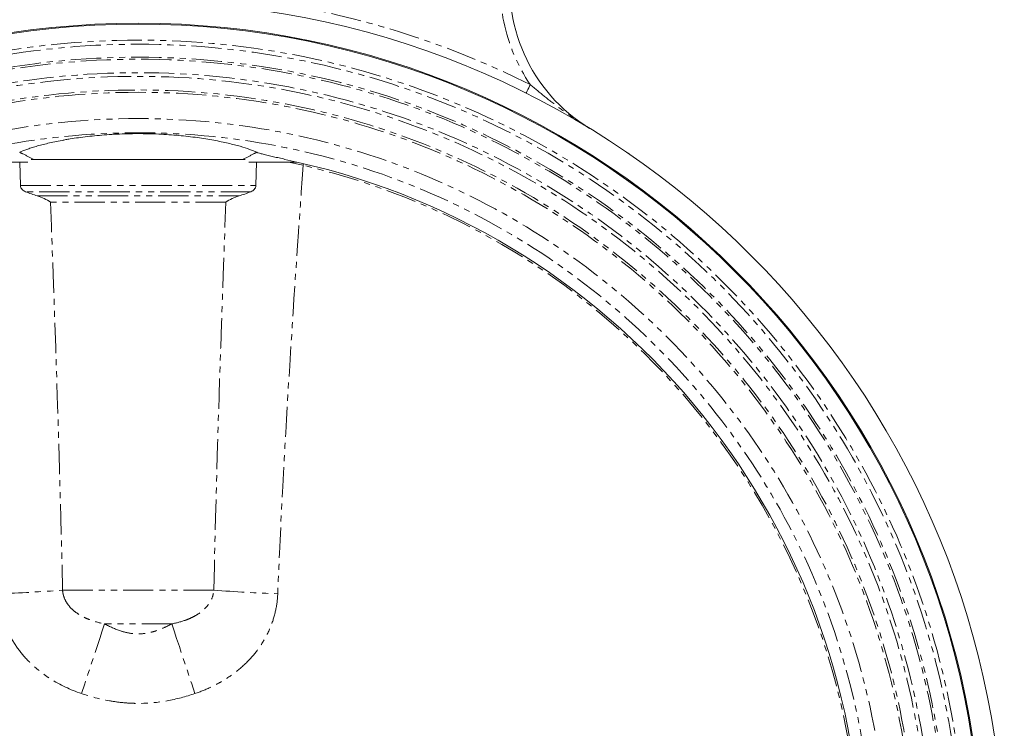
# Model space of a CAD drawing. Header units: millimetres. Extents: x -146 to 986, y -773 to 579.
# Tile 4 of 31: x 11 to 217, y 45 to 194. Entities that reach past the tile are written whole.
import ezdxf

# ---------------------------------------------------------------- set-up
doc = ezdxf.new("R2010")
doc.units = ezdxf.units.MM
doc.linetypes.add('PHANTOM', pattern=[12.7, 6.35, -1.27, 1.27, -1.27, 1.27, -1.27])

msp = doc.modelspace()

# ---------------------------------------------------------------- linework, layer by layer
at = {"color": 7, "linetype": 'Continuous', "lineweight": 15}
for p, q in [((138.73, 165.55), (138.48, 165.81)), ((10.84, 163.93), (10.95, 159)), ((58.12, 164.43), (13.2, 164.43)), ((60.36, 159), (60.47, 163.93))]:
    msp.add_line(p, q, dxfattribs=at)
at = {"color": 8, "linetype": 'PHANTOM', "lineweight": 0}
for p, q in [((70.27, 163.24), (67.2, 163.93)), ((10.95, 159), (60.36, 159)), ((59.32, 157.7), (11.99, 157.7)), ((14.48, 156.83), (56.83, 156.83)), ((54.05, 155.53), (17.26, 155.53)), ((51.53, 74.03), (19.79, 74.03)), ((42.74, 66.95), (28.58, 66.95))]:
    msp.add_line(p, q, dxfattribs=at)
at = {"color": 8, "linetype": 'PHANTOM', "lineweight": 0, "flags": 128}
for points in [[(117.94, 180.18), (117.77, 179.83), (117.6, 179.5), (117.44, 179.19), (117.31, 178.91), (117.2, 178.69), (117.11, 178.53), (117.06, 178.43), (117.05, 178.39)], [(70.27, 163.24), (70.35, 163.59), (70.35, 163.61)], [(28.58, 66.95), (28.11, 65.51), (27.59, 63.91), (27.03, 62.18), (26.42, 60.34), (25.78, 58.42), (25.12, 56.42), (24.43, 54.39), (23.74, 52.34)], [(42.74, 66.95), (43.2, 65.51), (43.72, 63.91), (44.29, 62.18), (44.89, 60.34), (45.53, 58.42), (46.2, 56.42), (46.88, 54.39), (47.57, 52.34)]]:
    msp.add_lwpolyline(points, dxfattribs=at)
at = {"color": 7, "linetype": 'Continuous', "lineweight": 15}
for radius in [177.2, 177]:
    msp.add_circle((35.66, 15.88), radius, dxfattribs=at)
at = {"color": 8, "linetype": 'PHANTOM', "lineweight": 0}
for radius in [173.64, 172.78, 170.07, 169.63, 166.81, 166.04, 163.18, 162.69, 157.17, 154.19]:
    msp.add_circle((35.66, 15.88), radius, dxfattribs=at)
for centre, radius, start, end in [((148.61, 200.87), 37, 169.4103, 214.0071), ((35.66, 15.88), 183.75, 63.397, 79.9369), ((35.66, 15.88), 151.37, 283.2167, 76.7833), ((-9.01, 468.73), 395.75, 272.228, 274.1735), ((80.33, 468.73), 395.75, 265.8265, 267.772)]:
    msp.add_arc(centre, radius, start, end, dxfattribs=at)
at = {"color": 7, "linetype": 'Continuous', "lineweight": 15}
for centre, radius, start, end in [((148.61, 200.87), 35, 169.4103, 238.5916), ((35.66, 15.88), 181.75, 95.377, 84.623), ((35.66, 15.88), 151.75, 282.6783, 77.3217)]:
    msp.add_arc(centre, radius, start, end, dxfattribs=at)
at = {"color": 8, "linetype": 'PHANTOM', "lineweight": 0}
for points, knots in [([(117.94, 180.18), (118.94, 179.34), (119.94, 178.51), (121.95, 176.88), (122.97, 176.09), (125.04, 174.55), (126.08, 173.8), (127.67, 172.72), (128.21, 172.37), (129.28, 171.68), (129.83, 171.34), (130.37, 171)], [0, 0, 0, 0, 0.25, 0.25, 0.5, 0.5, 0.75, 0.75, 0.875, 0.875, 1, 1, 1, 1]), ([(10.79, 165.98), (11.02, 165.86), (12, 165.36), (12.99, 164.86), (13.74, 164.49)], [0, 0, 0, 0, 0.2362213, 1, 1, 1, 1]), ([(57.57, 164.49), (58.33, 164.86), (59.31, 165.36), (60.29, 165.86), (60.53, 165.98)], [0, 0, 0, 0, 0.7637746, 1, 1, 1, 1]), ([(70.27, 163.24), (69.22, 148.29), (68.19, 133.31), (66.36, 103.33), (65.55, 88.32), (64.94, 73.27)], [0, 0, 0, 0, 0.5, 0.5, 1, 1, 1, 1]), ([(23.74, 52.34), (21.44, 53.11), (19.26, 54.13), (16.73, 55.74), (16.23, 56.08), (15.26, 56.8), (14.78, 57.17), (13.39, 58.35), (12.53, 59.2), (10.95, 61.01), (10.23, 61.98), (8.94, 64.04), (8.39, 65.11), (7.47, 67.33), (7.11, 68.47), (6.71, 70.25), (6.61, 70.85), (6.45, 72.06), (6.4, 72.67), (6.37, 73.27)], [0, 0, 0, 0, 0.25, 0.25, 0.3125, 0.3125, 0.375, 0.375, 0.5, 0.5, 0.625, 0.625, 0.75, 0.75, 0.875, 0.875, 0.9375, 0.9375, 1, 1, 1, 1]), ([(19.79, 74.03), (19.8, 73.77), (19.84, 73.51), (19.95, 73.01), (20.02, 72.76), (20.28, 72.04), (20.52, 71.59), (21.1, 70.75), (21.44, 70.36), (22.17, 69.67), (22.57, 69.37), (23.4, 68.81), (23.84, 68.56), (24.74, 68.12), (25.2, 67.93), (26.61, 67.41), (27.58, 67.16), (28.58, 66.95)], [0, 0, 0, 0, 0.0625, 0.0625, 0.125, 0.125, 0.25, 0.25, 0.375, 0.375, 0.5, 0.5, 0.625, 0.625, 0.75, 0.75, 1, 1, 1, 1]), ([(42.74, 66.95), (43.73, 67.16), (44.71, 67.41), (46.13, 67.93), (46.59, 68.13), (47.49, 68.57), (47.93, 68.82), (48.76, 69.37), (49.16, 69.69), (49.89, 70.38), (50.22, 70.75), (50.65, 71.38), (50.78, 71.6), (51.02, 72.05), (51.12, 72.28), (51.38, 73), (51.49, 73.51), (51.53, 74.03)], [0, 0, 0, 0, 0.25, 0.25, 0.375, 0.375, 0.5, 0.5, 0.625, 0.625, 0.75, 0.75, 0.8125, 0.8125, 0.875, 0.875, 1, 1, 1, 1]), ([(64.94, 73.27), (64.89, 72.06), (64.74, 70.86), (64.22, 68.52), (63.86, 67.38), (62.94, 65.13), (62.38, 64.05), (61.11, 62.02), (60.4, 61.05), (58.8, 59.21), (57.94, 58.37), (56.11, 56.81), (55.14, 56.09), (53.6, 55.11), (53.08, 54.8), (52.02, 54.22), (51.48, 53.95), (49.85, 53.17), (48.72, 52.72), (47.57, 52.34)], [0, 0, 0, 0, 0.125, 0.125, 0.25, 0.25, 0.375, 0.375, 0.5, 0.5, 0.625, 0.625, 0.75, 0.75, 0.8125, 0.8125, 0.875, 0.875, 1, 1, 1, 1]), ([(28.58, 66.95), (29.67, 66.37), (30.78, 65.86), (32.54, 65.29), (33.14, 65.13), (34.38, 64.91), (35.01, 64.85), (36.27, 64.85), (36.9, 64.91), (37.81, 65.06), (38.12, 65.13), (38.72, 65.28), (39.03, 65.37), (39.92, 65.66), (40.5, 65.89), (41.63, 66.39), (42.19, 66.66), (42.74, 66.95)], [0, 0, 0, 0, 0.25, 0.25, 0.375, 0.375, 0.5, 0.5, 0.625, 0.625, 0.6875, 0.6875, 0.75, 0.75, 0.875, 0.875, 1, 1, 1, 1]), ([(47.57, 52.34), (45.64, 51.68), (43.69, 51.16), (39.73, 50.45), (37.72, 50.26), (35.17, 50.26), (34.66, 50.27), (33.64, 50.32), (33.13, 50.35), (31.62, 50.49), (30.62, 50.63), (27.63, 51.16), (25.68, 51.68), (23.74, 52.34)], [0, 0, 0, 0, 0.25, 0.25, 0.5, 0.5, 0.5625, 0.5625, 0.625, 0.625, 0.75, 0.75, 1, 1, 1, 1])]:
    msp.add_open_spline(points, degree=3, knots=knots, dxfattribs=at)
at = {"color": 7, "linetype": 'Continuous', "lineweight": 15}
for points, knots in [([(10.79, 165.98), (11.2, 166.17), (11.68, 166.37), (12.55, 166.68), (12.86, 166.79), (13.52, 167), (13.88, 167.11), (15, 167.44), (15.82, 167.65), (17.63, 168.07), (18.61, 168.28), (19.95, 168.53), (20.22, 168.58), (20.78, 168.68), (21.06, 168.73), (21.93, 168.87), (22.52, 168.96), (24.35, 169.21), (25.63, 169.36), (27.67, 169.55), (28.37, 169.61), (29.77, 169.71), (30.48, 169.75), (32.62, 169.85), (34.08, 169.89), (35.94, 169.89), (36.31, 169.89), (37.05, 169.88), (37.42, 169.88), (38.52, 169.85), (39.24, 169.83), (40.68, 169.76), (41.39, 169.72), (42.8, 169.62), (43.5, 169.57), (45.54, 169.38), (46.83, 169.23), (48.68, 168.97), (49.28, 168.88), (50.44, 168.7), (51, 168.6), (52.61, 168.3), (53.61, 168.09), (54.99, 167.77), (55.43, 167.66), (56.27, 167.44), (56.66, 167.34), (57.79, 167.01), (58.45, 166.8), (59.32, 166.48), (59.59, 166.38), (60.09, 166.18), (60.32, 166.08), (60.53, 165.98)], [0, 0, 0, 0, 0.0625, 0.0625, 0.09375, 0.09375, 0.125, 0.125, 0.1875, 0.1875, 0.25, 0.25, 0.265625, 0.265625, 0.28125, 0.28125, 0.3125, 0.3125, 0.375, 0.375, 0.40625, 0.40625, 0.4375, 0.4375, 0.5, 0.5, 0.515625, 0.515625, 0.53125, 0.53125, 0.5625, 0.5625, 0.59375, 0.59375, 0.625, 0.625, 0.6875, 0.6875, 0.71875, 0.71875, 0.75, 0.75, 0.8125, 0.8125, 0.84375, 0.84375, 0.875, 0.875, 0.9375, 0.9375, 0.96875, 0.96875, 1, 1, 1, 1]), ([(60.53, 165.98), (60.65, 165.93), (60.84, 165.86), (61.2, 165.75), (61.33, 165.71), (61.61, 165.64), (61.76, 165.6), (62.23, 165.48), (62.57, 165.39), (63.29, 165.22), (63.67, 165.13), (64.43, 164.96), (64.83, 164.87), (65.63, 164.69), (66.04, 164.59), (67.28, 164.31), (68.12, 164.12), (68.96, 163.93)], [0, 0, 0, 0, 0.125, 0.125, 0.1875, 0.1875, 0.25, 0.25, 0.375, 0.375, 0.5, 0.5, 0.625, 0.625, 0.75, 0.75, 1, 1, 1, 1]), ([(12.48, 163.93), (12.17, 163.93), (11.3, 163.93), (9.56, 163.93), (6.52, 163.93), (4.03, 163.93), (2.35, 163.93)], [0, 0, 0, 0, 0.103901, 0.288834, 0.522768, 1, 1, 1, 1]), ([(68.96, 163.93), (67.29, 163.93), (64.61, 163.93), (61.17, 163.93), (59.55, 163.93), (58.84, 163.93)], [0, 0, 0, 0, 0.477306, 0.76869, 1, 1, 1, 1]), ([(11.99, 157.7), (11.87, 157.75), (11.74, 157.81), (11.51, 157.97), (11.4, 158.06), (11.2, 158.27), (11.12, 158.4), (10.99, 158.68), (10.95, 158.84), (10.95, 159)], [0, 0, 0, 0, 0.25, 0.25, 0.5, 0.5, 0.75, 0.75, 1, 1, 1, 1]), ([(56.83, 156.83), (57.23, 156.94), (57.64, 157.07), (58.47, 157.36), (58.89, 157.53), (59.32, 157.7)], [0, 0, 0, 0, 0.5, 0.5, 1, 1, 1, 1]), ([(60.36, 159), (60.36, 158.84), (60.32, 158.68), (60.2, 158.4), (60.11, 158.27), (59.82, 157.95), (59.57, 157.8), (59.32, 157.7)], [0, 0, 0, 0, 0.25, 0.25, 0.5, 0.5, 1, 1, 1, 1]), ([(14.48, 156.83), (15.01, 156.69), (15.5, 156.48), (16.42, 156.03), (16.85, 155.78), (17.26, 155.53)], [0, 0, 0, 0, 0.5, 0.5, 1, 1, 1, 1]), ([(56.83, 156.83), (56.31, 156.69), (55.82, 156.48), (54.89, 156.03), (54.46, 155.78), (54.05, 155.53)], [0, 0, 0, 0, 0.5, 0.5, 1, 1, 1, 1])]:
    msp.add_open_spline(points, degree=3, knots=knots, dxfattribs=at)
msp.add_open_spline([(11.99, 157.7), (12.85, 157.35), (13.68, 157.06), (14.48, 156.83)], degree=3, dxfattribs=at)
at = {"color": 8, "linetype": 'PHANTOM', "lineweight": 0}
for points in [[(17.26, 155.53), (18.27, 128.38), (19.2, 101.21), (19.79, 74.03)], [(51.53, 74.03), (52.11, 101.21), (53.05, 128.38), (54.05, 155.53)]]:
    msp.add_open_spline(points, degree=3, dxfattribs=at)

doc.saveas('drawing.dxf')
